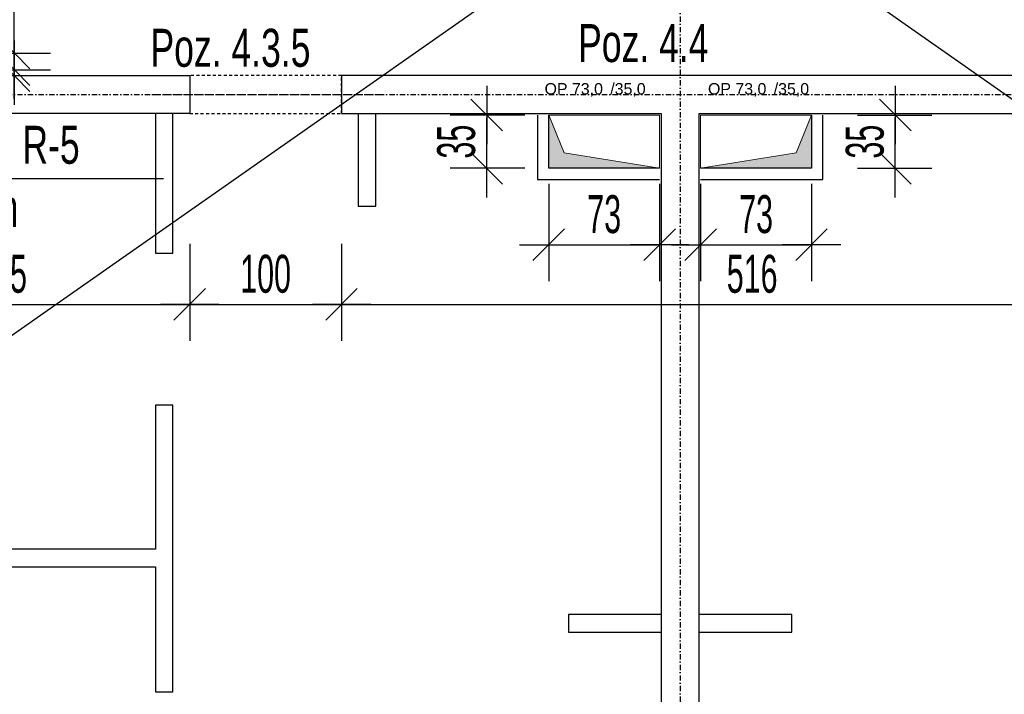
# Model space of a CAD drawing. Header units: millimetres. Extents: x -6373 to 10868, y -2819 to 2013.
# Tile 12 of 67: x -4765 to -4116, y -389 to 56. Entities that reach past the tile are written whole.
import ezdxf

# ---------------------------------------------------------------- set-up
doc = ezdxf.new("R2010")
doc.units = ezdxf.units.MM
doc.header["$LTSCALE"] = 10
doc.linetypes.add('MO', pattern=[0.7, 0.35, -0.17, 0.01, -0.17])
doc.linetypes.add('MP', pattern=[0.36, 0.2, -0.16])
for name, color, linetype in [('BA_txs', 2, 'Continuous'), ('BA_wym', 1, 'Continuous'), ('BD_lpm', 1, 'MP'), ('BD_osm', 1, 'MO'), ('BD_wic', 1, 'Continuous'), ('BD_wig', 3, 'Continuous'), ('BZ_odn', 1, 'Continuous'), ('BZ_txs', 2, 'Continuous')]:
    doc.layers.add(name, color=color, linetype=linetype)
doc.layers.add('Nowe_A-Przebicia_Nr_pióra__1', color=7, linetype='Continuous', lineweight=13)
doc.layers.add('Nowe_A-Przebicia_Nr_pióra__102', color=7, linetype='Continuous', lineweight=5, true_color=0xcccccc)
doc.styles.add('BIKTS', font='bikromsw.shx', dxfattribs={"width": 0.8})
doc.styles.add('BIKWYM', font='bikromsw.shx', dxfattribs={"width": 0.6})
doc.styles.add('STYL_AUTOMATYCZNY_1', font='arial.ttf')
doc.dimstyles.new('BA_KR_100_cm', dxfattribs={"dimtxt": 25, "dimasz": 1.666667, "dimexe": 24, "dimexo": 0, "dimgap": 0, "dimtad": 0, "dimdec": 1, "dimrnd": 0.5, "dimzin": 9, "dimdsep": 46, "dimtxsty": 'BIKWYM', "dimblk": 'WYM-KR', "dimcen": 0, "dimdle": 20, "dimclrd": 256, "dimclre": 256, "dimclrt": 2, "dimadec": 0, "dimazin": 0, "dimtfac": 0.033333, "dimtdec": 1, "dimtmove": 0, "dimatfit": 3, "dimldrblk": 'WYM-KR', "dimfxl": 25, "dimfxlon": 1, "dimtvp": 0.8, "dimtolj": 1, "dimarcsym": 0})
doc.dimstyles.new('BZ_ST_100_cm', dxfattribs={"dimtxt": 25, "dimasz": 1.666667, "dimexe": 24, "dimexo": 0, "dimgap": 0, "dimtad": 0, "dimdec": 1, "dimrnd": 0.5, "dimdsep": 46, "dimtxsty": 'BIKWYM', "dimblk": 'WYM-ST', "dimcen": 0, "dimdle": 20, "dimclrd": 256, "dimclre": 256, "dimclrt": 7, "dimadec": 0, "dimazin": 0, "dimtfac": 0.033333, "dimtdec": 1, "dimtix": 1, "dimtmove": 2, "dimatfit": 3, "dimldrblk": 'WYM-ST', "dimfxl": 25, "dimfxlon": 1, "dimtvp": 0.8, "dimtolj": 1, "dimtzin": 0, "dimarcsym": 0})

# ---------------------------------------------------------------- blocks, each defined once
blk = doc.blocks.new('WYM-ST')
blk.add_hatch(color=256).paths.add_polyline_path([(-13, 2.88), (0, 0), (-13, -2.88)])
blk.add_lwpolyline([(0, 0), (-13, 2.88), (-13, -2.88), (0, 0)])
blk = doc.blocks.new('WYM-KR')
at = {"color": 7, "linetype": 'ByBlock'}
blk.add_line((6.24, 6.24), (-6.24, -6.24), dxfattribs=at)
at = {"linetype": 'ByBlock'}
blk.add_line((11.52, 0), (-11.52, 0), dxfattribs=at)
blk = doc.blocks.new('*D177')
at = {"layer": 'BA_wym', "lineweight": -2}
for p, q in [((-4917.41, -91.84), (-4917.41, -155.84)), ((-4652.91, -91.84), (-4652.91, -155.84)), ((-4915.75, -131.84), (-4654.58, -131.84))]:
    blk.add_line(p, q, dxfattribs=at)
at = {"layer": 'Defpoints', "color": 0}
for p in [(-4917.41, -6.15), (-4652.91, -6.15), (-4652.91, -131.84)]:
    blk.add_point(p, dxfattribs=at)
at = {"layer": 'BA_wym', "lineweight": -2, "xscale": 1.666666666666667, "yscale": 1.666666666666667, "zscale": 1.666666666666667, "rotation": 180}
blk.add_blockref('WYM-KR', (-4917.41, -131.84), dxfattribs=at)
at = {"layer": 'BA_wym', "lineweight": -2, "xscale": 1.666666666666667, "yscale": 1.666666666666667, "zscale": 1.666666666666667}
blk.add_blockref('WYM-KR', (-4652.91, -131.84), dxfattribs=at)
at = {"layer": 'BA_wym', "color": 2, "insert": (-4785.16, -111.84), "char_height": 25, "attachment_point": 5, "style": 'BIKWYM'}
blk.add_mtext('\\A1;264.5', dxfattribs=at)
blk = doc.blocks.new('*D178')
at = {"layer": 'BA_wym', "lineweight": -2}
for p, q in [((-4652.91, -91.84), (-4652.91, -155.84)), ((-4552.91, -91.84), (-4552.91, -155.84)), ((-4651.25, -131.84), (-4554.58, -131.84))]:
    blk.add_line(p, q, dxfattribs=at)
at = {"layer": 'Defpoints', "color": 0}
for p in [(-4652.91, -6.15), (-4552.91, -6.15), (-4552.91, -131.84)]:
    blk.add_point(p, dxfattribs=at)
at = {"layer": 'BA_wym', "lineweight": -2, "xscale": 1.666666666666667, "yscale": 1.666666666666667, "zscale": 1.666666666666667, "rotation": 180}
blk.add_blockref('WYM-KR', (-4652.91, -131.84), dxfattribs=at)
at = {"layer": 'BA_wym', "lineweight": -2, "xscale": 1.666666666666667, "yscale": 1.666666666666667, "zscale": 1.666666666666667}
blk.add_blockref('WYM-KR', (-4552.91, -131.84), dxfattribs=at)
at = {"layer": 'BA_wym', "color": 2, "insert": (-4602.91, -111.84), "char_height": 25, "attachment_point": 5, "style": 'BIKWYM'}
blk.add_mtext('\\A1;100', dxfattribs=at)
blk = doc.blocks.new('*D179')
at = {"layer": 'BA_wym', "lineweight": -2}
for p, q in [((-4552.91, -91.84), (-4552.91, -155.84)), ((-4036.91, -91.84), (-4036.91, -155.84)), ((-4551.25, -131.84), (-4038.58, -131.84))]:
    blk.add_line(p, q, dxfattribs=at)
at = {"layer": 'Defpoints', "color": 0}
for p in [(-4552.91, -6.15), (-4036.91, -6.15), (-4036.91, -131.84)]:
    blk.add_point(p, dxfattribs=at)
at = {"layer": 'BA_wym', "lineweight": -2, "xscale": 1.666666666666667, "yscale": 1.666666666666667, "zscale": 1.666666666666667, "rotation": 180}
blk.add_blockref('WYM-KR', (-4552.91, -131.84), dxfattribs=at)
at = {"layer": 'BA_wym', "lineweight": -2, "xscale": 1.666666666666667, "yscale": 1.666666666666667, "zscale": 1.666666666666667}
blk.add_blockref('WYM-KR', (-4036.91, -131.84), dxfattribs=at)
at = {"layer": 'BA_wym', "color": 2, "insert": (-4282.48, -111.84), "char_height": 25, "attachment_point": 5, "style": 'BIKWYM'}
blk.add_mtext('\\A1;516', dxfattribs=at)
blk = doc.blocks.new('*D230')
at = {"layer": 'BA_wym', "lineweight": -2}
for p, q in [((-4416.44, -52.53), (-4416.44, -116.53)), ((-4343.41, -52.53), (-4343.41, -116.53)), ((-4414.78, -92.53), (-4345.08, -92.53))]:
    blk.add_line(p, q, dxfattribs=at)
at = {"layer": 'Defpoints', "color": 0}
for p in [(-4416.44, -42.15), (-4343.41, -42.15), (-4343.41, -92.53)]:
    blk.add_point(p, dxfattribs=at)
at = {"layer": 'BA_wym', "lineweight": -2, "xscale": 1.666666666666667, "yscale": 1.666666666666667, "zscale": 1.666666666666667, "rotation": 180}
blk.add_blockref('WYM-KR', (-4416.44, -92.53), dxfattribs=at)
at = {"layer": 'BA_wym', "lineweight": -2, "xscale": 1.666666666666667, "yscale": 1.666666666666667, "zscale": 1.666666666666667}
blk.add_blockref('WYM-KR', (-4343.41, -92.53), dxfattribs=at)
at = {"layer": 'BA_wym', "color": 2, "insert": (-4379.93, -72.53), "char_height": 25, "attachment_point": 5, "style": 'BIKWYM'}
blk.add_mtext('\\A1;73', dxfattribs=at)
blk = doc.blocks.new('*D231')
at = {"layer": 'BA_wym', "lineweight": -2}
for p, q in [((-4316.41, -52.53), (-4316.41, -116.53)), ((-4243.38, -52.53), (-4243.38, -116.53)), ((-4314.75, -92.53), (-4245.05, -92.53))]:
    blk.add_line(p, q, dxfattribs=at)
at = {"layer": 'Defpoints', "color": 0}
for p in [(-4316.41, -42.15), (-4243.38, -42.15), (-4243.38, -92.53)]:
    blk.add_point(p, dxfattribs=at)
at = {"layer": 'BA_wym', "lineweight": -2, "xscale": 1.666666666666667, "yscale": 1.666666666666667, "zscale": 1.666666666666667, "rotation": 180}
blk.add_blockref('WYM-KR', (-4316.41, -92.53), dxfattribs=at)
at = {"layer": 'BA_wym', "lineweight": -2, "xscale": 1.666666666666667, "yscale": 1.666666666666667, "zscale": 1.666666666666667}
blk.add_blockref('WYM-KR', (-4243.38, -92.53), dxfattribs=at)
at = {"layer": 'BA_wym', "color": 2, "insert": (-4279.9, -72.53), "char_height": 25, "attachment_point": 5, "style": 'BIKWYM'}
blk.add_mtext('\\A1;73', dxfattribs=at)
blk = doc.blocks.new('*D232')
at = {"layer": 'BA_wym', "lineweight": -2}
for p, q in [((-4432.29, -7.15), (-4481.29, -7.15)), ((-4457.29, -40.48), (-4457.29, -8.81)), ((-4432.29, -42.15), (-4481.29, -42.15))]:
    blk.add_line(p, q, dxfattribs=at)
at = {"layer": 'Defpoints', "color": 0}
for p in [(-4457.29, -7.15), (-4416.44, -7.15), (-4416.44, -42.15)]:
    blk.add_point(p, dxfattribs=at)
at = {"layer": 'BA_wym', "lineweight": -2, "xscale": 1.666666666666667, "yscale": 1.666666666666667, "zscale": 1.666666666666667}
for p, rotation in [((-4457.29, -7.15), 90), ((-4457.29, -42.15), 270)]:
    blk.add_blockref('WYM-KR', p, dxfattribs=dict(at, rotation=rotation))
at = {"layer": 'BA_wym', "color": 2, "insert": (-4477.29, -24.65), "char_height": 25, "attachment_point": 5, "rotation": 90, "style": 'BIKWYM'}
blk.add_mtext('\\A1;35', dxfattribs=at)
blk = doc.blocks.new('*D233')
at = {"layer": 'BA_wym', "lineweight": -2}
for p, q in [((-4213.19, -7.15), (-4164.19, -7.15)), ((-4188.19, -40.48), (-4188.19, -8.81)), ((-4213.19, -42.15), (-4164.19, -42.15))]:
    blk.add_line(p, q, dxfattribs=at)
at = {"layer": 'Defpoints', "color": 0}
for p in [(-4243.38, -7.15), (-4188.19, -7.15), (-4243.38, -42.15)]:
    blk.add_point(p, dxfattribs=at)
at = {"layer": 'BA_wym', "lineweight": -2, "xscale": 1.666666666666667, "yscale": 1.666666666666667, "zscale": 1.666666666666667}
for p, rotation in [((-4188.19, -7.15), 90), ((-4188.19, -42.15), 270)]:
    blk.add_blockref('WYM-KR', p, dxfattribs=dict(at, rotation=rotation))
at = {"layer": 'BA_wym', "color": 2, "insert": (-4208.19, -24.65), "char_height": 25, "attachment_point": 5, "rotation": 90, "style": 'BIKWYM'}
blk.add_mtext('\\A1;35', dxfattribs=at)
blk = doc.blocks.new('*D243')
at = {"layer": 'BA_wym', "lineweight": -2}
for p, q in [((-4768.51, 24.4), (-4768.51, 26.07)), ((-4793.51, 22.73), (-4744.51, 22.73)), ((-4768.51, 22.73), (-4768.51, 18.85)), ((-4793.51, 18.85), (-4744.51, 18.85)), ((-4768.51, 17.19), (-4768.51, 1.23))]:
    blk.add_line(p, q, dxfattribs=at)
at = {"layer": 'Defpoints', "color": 0}
for p in [(-4826.91, 22.73), (-4808.51, 18.85), (-4768.51, 18.85)]:
    blk.add_point(p, dxfattribs=at)
at = {"layer": 'BA_wym', "lineweight": -2, "xscale": 1.666666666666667, "yscale": 1.666666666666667, "zscale": 1.666666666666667}
for p, rotation in [((-4768.51, 22.73), 270), ((-4768.51, 18.85), 90)]:
    blk.add_blockref('WYM-KR', p, dxfattribs=dict(at, rotation=rotation))
at = {"layer": 'BA_wym', "color": 2, "insert": (-4788.51, 8.38), "char_height": 25, "attachment_point": 5, "rotation": 90, "style": 'BIKWYM'}
blk.add_mtext('\\A1;4', dxfattribs=at)
blk = doc.blocks.new('*D244')
at = {"layer": 'BA_wym', "lineweight": -2}
for p, q in [((-4768.51, 35.4), (-4768.51, 60.88)), ((-4793.51, 33.73), (-4744.51, 33.73)), ((-4768.51, 22.73), (-4768.51, 33.73)), ((-4793.51, 22.73), (-4744.51, 22.73)), ((-4768.51, 21.07), (-4768.51, 19.4))]:
    blk.add_line(p, q, dxfattribs=at)
at = {"layer": 'Defpoints', "color": 0}
for p in [(-4826.91, 33.73), (-4768.51, 33.73), (-4826.91, 22.73)]:
    blk.add_point(p, dxfattribs=at)
at = {"layer": 'BA_wym', "lineweight": -2, "xscale": 1.666666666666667, "yscale": 1.666666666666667, "zscale": 1.666666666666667}
for p, rotation in [((-4768.51, 33.73), 270), ((-4768.51, 22.73), 90)]:
    blk.add_blockref('WYM-KR', p, dxfattribs=dict(at, rotation=rotation))
at = {"layer": 'BA_wym', "color": 2, "insert": (-4788.51, 48.97), "char_height": 25, "attachment_point": 5, "rotation": 90, "style": 'BIKWYM'}
blk.add_mtext('\\A1;11', dxfattribs=at)
blk = doc.blocks.new('*D280')
at = {"layer": 'BA_wym', "lineweight": -2}
for p, q in [((-5803.41, -1292.6), (-5803.41, -1356.6)), ((-2856.41, -1292.6), (-2856.41, -1356.6)), ((-5801.75, -1332.6), (-2858.08, -1332.6))]:
    blk.add_line(p, q, dxfattribs=at)
at = {"layer": 'Defpoints', "color": 0}
for p in [(-5803.41, 171.35), (-2856.41, 171.35), (-2856.41, -1332.6)]:
    blk.add_point(p, dxfattribs=at)
at = {"layer": 'BA_wym', "lineweight": -2, "xscale": 1.666666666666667, "yscale": 1.666666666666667, "zscale": 1.666666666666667, "rotation": 180}
blk.add_blockref('WYM-KR', (-5803.41, -1332.6), dxfattribs=at)
at = {"layer": 'BA_wym', "lineweight": -2, "xscale": 1.666666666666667, "yscale": 1.666666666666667, "zscale": 1.666666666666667}
blk.add_blockref('WYM-KR', (-2856.41, -1332.6), dxfattribs=at)
at = {"layer": 'BA_wym', "color": 2, "insert": (-4329.91, -1312.6), "char_height": 25, "attachment_point": 5, "style": 'BIKWYM'}
blk.add_mtext('\\A1;2947', dxfattribs=at)

msp = doc.modelspace()

# ---------------------------------------------------------------- hatches: boundary and pattern name
at = {"layer": 'Nowe_A-Przebicia_Nr_pióra__102', "linetype": 'Continuous', "lineweight": 5, "true_color": 0xcccccc}
for points in [[(-4343.41, -42.15), (-4416.44, -42.15), (-4416.44, -7.15), (-4406.23, -31.93)], [(-4316.41, -42.15), (-4243.38, -42.15), (-4243.38, -7.15), (-4253.59, -31.93)]]:
    msp.add_hatch(color=254, dxfattribs=at).paths.add_polyline_path(points)

# ---------------------------------------------------------------- linework, layer by layer
at = {"layer": 'BD_lpm'}
msp.add_lwpolyline([(-4652.91, -6.15), (-4552.91, -6.15), (-4552.91, 18.85), (-4652.91, 18.85)], close=True, dxfattribs=at)
at = {"layer": 'BD_osm', "color": 5}
msp.add_line((-4677.91, 6.35), (-4527.91, 6.35), dxfattribs=at)
at = {"layer": 'BD_osm'}
for points in [[(-4329.91, 1779.85), (-4329.91, -1432.6)], [(-6243.41, 6.35), (-2416.41, 6.35)]]:
    msp.add_lwpolyline(points, dxfattribs=at)
at = {"layer": 'BD_wic'}
for points in [[(-5632.41, -756.15), (-3027.41, 1068.85)], [(-3027.41, -756.15), (-5632.41, 1068.85)], [(-4675.41, -6.15), (-4675.41, -98.15), (-4663.91, -98.15), (-4663.91, -6.15)], [(-4541.91, -6.15), (-4541.91, -67.15), (-4530.41, -67.15), (-4530.41, -6.15)], [(-4423.94, -7.15), (-4423.94, -49.65), (-4343.41, -49.65)], [(-4343.41, -42.15), (-4416.44, -42.15), (-4416.44, -7.15)], [(-4316.41, -49.65), (-4235.88, -49.65), (-4235.88, -7.15)], [(-4243.38, -7.15), (-4243.38, -42.15), (-4316.41, -42.15)], [(-4917.41, -304.65), (-4675.41, -304.65), (-4675.41, -387.07), (-4663.91, -387.07), (-4663.91, -198.15), (-4675.41, -198.15), (-4675.41, -293.15), (-4917.41, -293.15)], [(-4342.41, -336.15), (-4403.42, -336.15), (-4403.42, -347.65), (-4342.41, -347.65)], [(-4317.41, -347.65), (-4256.4, -347.65), (-4256.4, -336.15), (-4317.41, -336.15)]]:
    msp.add_lwpolyline(points, dxfattribs=at)
at = {"layer": 'BD_wig'}
for points in [[(-5009.91, -756.15), (-5009.91, -731.15), (-4942.41, -731.15), (-4942.41, -6.15), (-4956.41, -6.15), (-4956.41, 18.85), (-4652.91, 18.85), (-4652.91, -6.15), (-4917.41, -6.15), (-4917.41, -731.15), (-4879.92, -731.15), (-4879.92, -756.15), (-5009.91, -756.15)], [(-4342.41, -731.15), (-4389.91, -731.15), (-4389.91, -756.15), (-4269.91, -756.15), (-4269.91, -731.15), (-4317.41, -731.15), (-4317.41, -6.15), (-4036.91, -6.15), (-4036.91, 18.85), (-4552.91, 18.85), (-4552.91, -6.15), (-4342.41, -6.15), (-4342.41, -731.15)]]:
    msp.add_lwpolyline(points, dxfattribs=at)
at = {"layer": 'Nowe_A-Przebicia_Nr_pióra__1', "color": 7, "linetype": 'Continuous', "lineweight": 13}
for p, q in [((-4406.23, -31.93), (-4416.44, -7.15)), ((-4416.44, -7.15), (-4343.41, -7.15)), ((-4416.44, -42.15), (-4416.44, -7.15)), ((-4343.41, -7.15), (-4343.41, -42.15)), ((-4243.38, -7.15), (-4316.41, -7.15)), ((-4316.41, -7.15), (-4316.41, -42.15)), ((-4253.59, -31.93), (-4243.38, -7.15)), ((-4243.38, -42.15), (-4243.38, -7.15)), ((-4343.41, -42.15), (-4406.23, -31.93)), ((-4316.41, -42.15), (-4253.59, -31.93)), ((-4343.41, -42.15), (-4416.44, -42.15)), ((-4316.41, -42.15), (-4243.38, -42.15))]:
    msp.add_line(p, q, dxfattribs=at)

# ---------------------------------------------------------------- texts
at = {"layer": 'BA_txs', "style": 'BIKTS', "width": 0.7}
for s, p in [('Poz. 4.4', (-4397.11, 27.77)), ('Poz. 4.3.5', (-4678.74, 24.66))]:
    msp.add_text(s, height=25, dxfattribs=at).set_placement(p)
at = {"layer": 'BZ_txs', "insert": (-4855.42, -14.22), "char_height": 25, "width": 452.0462, "attachment_point": 1, "style": 'BIKTS'}
msp.add_mtext('{\\W0.7;Poz. 5.1 R-5\\P\\A1;25/39cm}', dxfattribs=at)
at = {"layer": 'Nowe_A-Przebicia_Nr_pióra__1', "color": 7, "lineweight": 13, "style": 'STYL_AUTOMATYCZNY_1'}
for s, p in [('OP 73,0', (-4419.19, 6.41)), (' /35,0', (-4378.83, 6.41)), ('OP 73,0', (-4311.56, 6.41)), (' /35,0', (-4271.19, 6.41))]:
    msp.add_text(s, height=7.5, dxfattribs=at).set_placement(p)

# ---------------------------------------------------------------- dimensions: what is measured, and where the dimension line sits
at = {"layer": 'BA_wym'}
for base, p1, p2, override, picture, middle in [((-2856.41, -1332.6), (-5803.41, 171.35), (-2856.41, 171.35), {"dimatfit": 1, "dimfxl": 40}, '*D280', (-4329.91, -1312.6)), ((-4652.91, -131.84), (-4917.41, -6.15), (-4652.91, -6.15), {"dimtmove": 1, "dimatfit": 1, "dimfxl": 40}, '*D177', (-4785.16, -111.84)), ((-4552.91, -131.84), (-4652.91, -6.15), (-4552.91, -6.15), {"dimtmove": 1, "dimatfit": 1, "dimfxl": 40}, '*D178', (-4602.91, -111.84)), ((-4343.41, -92.53), (-4416.44, -42.15), (-4343.41, -42.15), {"dimatfit": 1, "dimfxl": 40}, '*D230', (-4379.93, -72.53)), ((-4243.38, -92.53), (-4316.41, -42.15), (-4243.38, -42.15), {"dimatfit": 1, "dimfxl": 40}, '*D231', (-4279.9, -72.53))]:
    dim = msp.add_linear_dim(base=base, p1=p1, p2=p2, dimstyle='BA_KR_100_cm', override=override, dxfattribs=at)
    dim.commit()
    dim.dimension.update_dxf_attribs({"geometry": picture, "text_midpoint": middle})
for base, p1, p2, picture, middle in [((-4768.51, 33.73), (-4826.91, 22.73), (-4826.91, 33.73), '*D244', (-4788.51, 48.97)), ((-4768.51, 18.85), (-4826.91, 22.73), (-4808.51, 18.85), '*D243', (-4788.51, 8.38)), ((-4457.29, -7.15), (-4416.44, -42.15), (-4416.44, -7.15), '*D232', (-4477.29, -24.65)), ((-4188.19, -7.15), (-4243.38, -42.15), (-4243.38, -7.15), '*D233', (-4208.19, -24.65))]:
    dim = msp.add_linear_dim(base=base, p1=p1, p2=p2, angle=90, dimstyle='BA_KR_100_cm', override={"dimatfit": 1}, dxfattribs=at)
    dim.commit()
    dim.dimension.update_dxf_attribs({"geometry": picture, "text_midpoint": middle})
dim = msp.add_linear_dim(base=(-4036.91, -131.84), p1=(-4552.91, -6.15), p2=(-4036.91, -6.15), dimstyle='BA_KR_100_cm', override={"dimtmove": 1, "dimatfit": 1, "dimfxl": 40}, dxfattribs=at)
dim.commit()
dim.dimension.update_dxf_attribs({"geometry": '*D179', "text_midpoint": (-4282.48, -131.84), "dimtype": 160})

# ---------------------------------------------------------------- leaders
at = {"layer": 'BZ_odn', "has_arrowhead": 0}
msp.add_leader([(-4936.91, 6.35), (-4861.36, -49.02), (-4670.22, -49.02)], dimstyle='BZ_ST_100_cm', dxfattribs=at)

doc.saveas('drawing.dxf')
